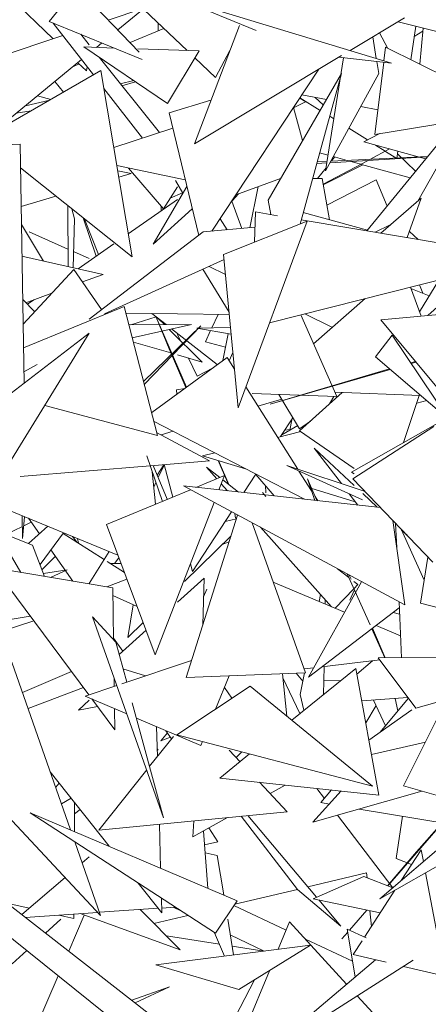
# Model space of a CAD drawing. Header units: metres. Extents: x -14.5 to 13.1, y -18.9 to 3.3.
# Tile 128 of 216: x 10.0994 to 10.1691, y 2.3873 to 2.5551. Entities that reach past the tile are written whole.
import ezdxf

# ---------------------------------------------------------------- set-up
doc = ezdxf.new("R2010")
doc.units = ezdxf.units.M
doc.layers.add('G-IMPT', color=7, linetype='Continuous', lineweight=5)
doc.layers.add('L-PLNT', color=7, linetype='Continuous', lineweight=5, true_color=0x005900)

# ---------------------------------------------------------------- blocks, each defined once
blk = doc.blocks.new('ÁRVORES ORNAMENTAIS - Pequeno e Médio Porte - Ipê-roxo-2940656-CORTE_CALÇADA')
at = {"layer": 'G-IMPT', "color": 253, "true_color": 0xaaaaaa}
for p, q in [((6.44719, 2.54984), (6.42253, 2.57329)), ((6.41403, 2.56181), (6.42432, 2.55186)), ((6.42364, 2.55481), (6.42839, 2.56058)), ((6.43899, 2.54959), (6.42839, 2.56058)), ((6.45893, 2.55326), (6.44544, 2.55881)), ((6.48198, 2.5477), (6.44544, 2.55881)), ((6.43373, 2.55503), (6.43964, 2.55702)), ((6.43973, 2.55693), (6.43536, 2.55335)), ((6.48421, 2.55539), (6.47494, 2.54984)), ((6.42364, 2.55481), (6.4395, 2.54834)), ((6.43121, 2.54568), (6.42436, 2.55452)), ((6.44323, 2.55361), (6.43744, 2.55119)), ((6.44223, 2.55456), (6.44225, 2.5532)), ((6.45607, 2.55409), (6.44841, 2.53395)), ((6.48314, 2.55475), (6.49546, 2.55165)), ((6.48615, 2.55399), (6.48532, 2.54825)), ((6.48685, 2.54749), (6.48738, 2.55368)), ((6.40604, 2.5457), (6.42599, 2.55242)), ((6.43046, 2.55084), (6.42904, 2.55261)), ((6.4788, 2.55215), (6.47941, 2.54848)), ((6.48138, 2.55021), (6.47996, 2.55285)), ((6.48734, 2.55316), (6.48589, 2.55221)), ((6.43478, 2.55027), (6.42958, 2.55045)), ((6.42958, 2.55045), (6.44384, 2.54083)), ((6.43266, 2.55113), (6.43173, 2.55038)), ((6.4807, 2.54809), (6.48098, 2.55041)), ((6.50312, 2.53943), (6.48098, 2.55041)), ((6.44244, 2.53585), (6.43216, 2.54871)), ((6.4492, 2.54977), (6.43876, 2.55013)), ((6.4492, 2.54977), (6.44384, 2.54083)), ((6.4735, 2.54898), (6.44841, 2.53395)), ((6.45203, 2.54524), (6.4485, 2.54859)), ((6.45203, 2.54524), (6.45445, 2.54984)), ((6.47385, 2.5486), (6.47076, 2.52936)), ((6.47302, 2.54869), (6.48198, 2.5477)), ((6.42919, 2.54829), (6.41383, 2.53571)), ((6.42877, 2.54755), (6.42778, 2.54714)), ((6.42855, 2.54777), (6.43, 2.54636)), ((6.43, 2.54636), (6.43013, 2.54708)), ((6.47919, 2.53556), (6.48067, 2.54784)), ((6.47949, 2.54797), (6.47983, 2.54593)), ((6.41243, 2.53491), (6.43248, 2.54641)), ((6.43248, 2.54641), (6.43782, 2.51466)), ((6.4514, 2.51906), (6.46959, 2.54664)), ((6.46098, 2.52437), (6.47346, 2.5459)), ((6.46643, 2.52027), (6.47346, 2.5459)), ((6.47983, 2.54593), (6.47076, 2.52936)), ((6.42613, 2.54277), (6.42461, 2.54455)), ((6.43578, 2.54418), (6.43808, 2.54472)), ((6.43606, 2.54383), (6.4384, 2.5445)), ((6.42393, 2.5415), (6.42168, 2.54214)), ((6.43956, 2.53491), (6.43298, 2.54339)), ((6.4664, 2.5418), (6.46984, 2.53965)), ((6.46673, 2.54231), (6.4709, 2.54148)), ((6.47037, 2.54058), (6.46897, 2.54186)), ((6.4196, 2.54044), (6.42375, 2.5414)), ((6.44413, 2.53921), (6.45124, 2.54141)), ((6.46745, 2.54115), (6.46529, 2.54007)), ((6.46738, 2.54111), (6.46637, 2.54175)), ((6.47676, 2.54033), (6.47969, 2.53975)), ((6.41804, 2.53916), (6.42057, 2.53958)), ((6.44413, 2.53921), (6.44914, 2.51834)), ((6.46685, 2.5345), (6.46528, 2.54011)), ((6.47147, 2.53863), (6.47218, 2.53819)), ((6.50312, 2.53943), (6.47919, 2.53556)), ((6.47781, 2.51913), (6.49306, 2.5378)), ((6.49429, 2.538), (6.48647, 2.52418)), ((6.44475, 2.5366), (6.43468, 2.53332)), ((6.47472, 2.5366), (6.4779, 2.5346)), ((6.47999, 2.53569), (6.47731, 2.53429)), ((6.40708, 2.53342), (6.4187, 2.53389)), ((6.4187, 2.53389), (6.41939, 2.49316)), ((6.48782, 2.53138), (6.47731, 2.53429)), ((6.47927, 2.53374), (6.48095, 2.5327)), ((6.47119, 2.53202), (6.46976, 2.53242)), ((6.48811, 2.53175), (6.47151, 2.53072)), ((6.47164, 2.53098), (6.48813, 2.53177)), ((6.47447, 2.53111), (6.47208, 2.53177)), ((6.48167, 2.53308), (6.47833, 2.5313)), ((6.481, 2.53266), (6.4829, 2.53147)), ((6.48307, 2.53269), (6.4829, 2.53147)), ((6.48301, 2.53224), (6.48608, 2.52926)), ((6.44686, 2.52783), (6.4352, 2.53023)), ((6.47097, 2.53069), (6.46926, 2.53058)), ((6.46934, 2.53087), (6.47101, 2.53095)), ((6.478, 2.53112), (6.47037, 2.52705)), ((6.47712, 2.53038), (6.47038, 2.52696)), ((6.47232, 2.53171), (6.47173, 2.53098)), ((6.47678, 2.53047), (6.47507, 2.53094)), ((6.48517, 2.52815), (6.4769, 2.53044)), ((6.41877, 2.52985), (6.43782, 2.51466)), ((6.43535, 2.52934), (6.43761, 2.52887)), ((6.43553, 2.52825), (6.43761, 2.52887)), ((6.44313, 2.52287), (6.43719, 2.52982)), ((6.47084, 2.52987), (6.46937, 2.52804)), ((6.44713, 2.52669), (6.44141, 2.51686)), ((6.44646, 2.52554), (6.44517, 2.52767)), ((6.45549, 2.52527), (6.4631, 2.52803)), ((6.46856, 2.52803), (6.47019, 2.52805)), ((6.47019, 2.52805), (6.47145, 2.52102)), ((6.47939, 2.52782), (6.471, 2.52349)), ((6.48124, 2.52333), (6.47939, 2.52782)), ((6.41888, 2.52326), (6.42481, 2.52504)), ((6.44313, 2.52287), (6.44552, 2.52662)), ((6.44428, 2.52468), (6.44641, 2.52562)), ((6.45482, 2.52425), (6.45591, 2.52542)), ((6.4593, 2.52665), (6.45788, 2.51965)), ((6.42688, 2.51302), (6.42683, 2.52342)), ((6.43715, 2.51863), (6.44552, 2.52448)), ((6.45652, 2.51953), (6.45477, 2.52418)), ((6.46145, 2.52189), (6.46098, 2.52437)), ((6.48018, 2.51873), (6.48707, 2.52469)), ((6.4847, 2.51796), (6.48707, 2.52469)), ((6.42798, 2.52118), (6.42752, 2.52287)), ((6.44805, 2.52288), (6.44141, 2.51686)), ((6.44274, 2.52332), (6.44275, 2.52254)), ((6.45864, 2.51716), (6.4588, 2.52233)), ((6.4588, 2.52233), (6.4626, 2.52169)), ((6.47792, 2.51926), (6.46697, 2.52224)), ((6.42269, 2.51396), (6.41893, 2.52017)), ((6.42798, 2.52118), (6.42773, 2.51283)), ((6.43165, 2.51478), (6.42946, 2.52132)), ((6.43206, 2.51507), (6.42971, 2.52112)), ((6.45398, 2.5193), (6.4528, 2.52118)), ((6.45337, 2.51507), (6.46765, 2.52075)), ((6.46765, 2.52075), (6.45586, 2.48897)), ((6.46663, 2.52101), (6.5013, 2.51516)), ((6.47924, 2.51888), (6.48178, 2.52012)), ((6.42028, 2.51894), (6.42687, 2.51601)), ((6.44991, 2.51893), (6.43046, 2.50407)), ((6.45872, 2.51973), (6.44991, 2.51893)), ((6.48654, 2.51765), (6.48508, 2.51903)), ((6.42859, 2.51264), (6.4347, 2.51691)), ((6.42781, 2.51558), (6.43046, 2.5144)), ((6.45337, 2.51507), (6.45586, 2.48897)), ((6.41902, 2.51478), (6.43287, 2.51168)), ((6.45346, 2.51421), (6.43309, 2.50496)), ((6.46123, 2.50346), (6.50194, 2.51373)), ((6.42789, 2.51254), (6.41922, 2.50319)), ((6.42789, 2.51254), (6.43258, 2.5057)), ((6.42936, 2.5104), (6.43287, 2.51168)), ((6.45431, 2.50527), (6.44987, 2.51258)), ((6.4537, 2.51168), (6.45091, 2.51305)), ((6.48678, 2.50532), (6.49006, 2.51073)), ((6.4197, 2.50687), (6.42413, 2.50849)), ((6.48522, 2.50951), (6.48706, 2.50459)), ((6.4853, 2.50928), (6.48845, 2.50807)), ((6.48736, 2.50849), (6.48678, 2.5099)), ((6.48818, 2.50469), (6.49266, 2.50873)), ((6.42119, 2.50531), (6.41915, 2.50744)), ((6.41996, 2.5066), (6.42105, 2.50736)), ((6.4775, 2.50756), (6.46872, 2.49986)), ((6.48018, 2.50398), (6.51305, 2.50689)), ((6.43645, 2.50625), (6.41929, 2.49917)), ((6.4421, 2.48423), (6.43645, 2.50625)), ((6.45434, 2.50486), (6.43674, 2.50511)), ((6.4436, 2.50313), (6.44115, 2.50505)), ((6.45247, 2.50489), (6.4514, 2.50259)), ((6.47192, 2.50267), (6.46726, 2.50498)), ((6.44189, 2.50447), (6.43758, 2.50309)), ((6.44187, 2.50441), (6.44409, 2.49899)), ((6.44187, 2.50441), (6.44705, 2.49248)), ((6.44219, 2.50423), (6.44331, 2.50313)), ((6.47268, 2.49089), (6.46655, 2.5048)), ((6.48018, 2.50398), (6.4926, 2.489)), ((6.43045, 2.5017), (6.41394, 2.48896)), ((6.43045, 2.5017), (6.4159, 2.47792)), ((6.43726, 2.50309), (6.44791, 2.50316)), ((6.43782, 2.50091), (6.44791, 2.50316)), ((6.43974, 2.49345), (6.44952, 2.50293)), ((6.43986, 2.49296), (6.44952, 2.50293)), ((6.44413, 2.50232), (6.44975, 2.49676)), ((6.45229, 2.49632), (6.44453, 2.50241)), ((6.45455, 2.50266), (6.44885, 2.50254)), ((6.45466, 2.50151), (6.44885, 2.50254)), ((6.45118, 2.50212), (6.45029, 2.50021)), ((6.45419, 2.50159), (6.45326, 2.49702)), ((6.44439, 2.49831), (6.43802, 2.50015)), ((6.44597, 2.5005), (6.44552, 2.50145)), ((6.45372, 2.49932), (6.45029, 2.50021)), ((6.48213, 2.50134), (6.47926, 2.49766)), ((6.48213, 2.50134), (6.49175, 2.48698)), ((6.44409, 2.49899), (6.44698, 2.49243)), ((6.45496, 2.49839), (6.45436, 2.49695)), ((6.44113, 2.48814), (6.45398, 2.49755)), ((6.44975, 2.49676), (6.44552, 2.49798)), ((6.44889, 2.49437), (6.44743, 2.49743)), ((6.45398, 2.49755), (6.45523, 2.49557)), ((6.49175, 2.48698), (6.47926, 2.49766)), ((6.48607, 2.49688), (6.48527, 2.49665)), ((6.48618, 2.49675), (6.48536, 2.49651)), ((6.42162, 2.49637), (6.41936, 2.49511)), ((6.44889, 2.49437), (6.4515, 2.49573)), ((6.48168, 2.49559), (6.46135, 2.4896)), ((6.4818, 2.49549), (6.46135, 2.4896)), ((6.44537, 2.49204), (6.44678, 2.49228)), ((6.44537, 2.49204), (6.44539, 2.49126)), ((6.45717, 2.49251), (6.46604, 2.47851)), ((6.46633, 2.48503), (6.47358, 2.49155)), ((6.48696, 2.49108), (6.47237, 2.4916)), ((6.47521, 2.47801), (6.50074, 2.49252)), ((6.47268, 2.49089), (6.45825, 2.49141)), ((6.45923, 2.48925), (6.46329, 2.49045)), ((6.46635, 2.4854), (6.46281, 2.49124)), ((6.47218, 2.49091), (6.47143, 2.48962)), ((6.48404, 2.48303), (6.48674, 2.49108)), ((6.488, 2.49019), (6.4863, 2.48977)), ((6.4421, 2.48423), (6.4229, 2.48937)), ((6.44147, 2.48668), (6.46716, 2.47337)), ((6.4631, 2.48405), (6.46521, 2.48728)), ((6.4647, 2.48517), (6.46499, 2.48694)), ((6.46817, 2.48669), (6.46635, 2.4854)), ((6.44196, 2.48478), (6.45098, 2.47993)), ((6.44273, 2.48436), (6.44478, 2.48497)), ((6.46653, 2.4849), (6.4626, 2.48393)), ((6.46329, 2.48435), (6.46602, 2.48593)), ((6.46472, 2.48529), (6.46382, 2.48516)), ((6.46633, 2.48503), (6.47563, 2.47864)), ((6.47544, 2.47684), (6.48919, 2.4858)), ((6.46884, 2.4821), (6.47563, 2.47572)), ((6.46884, 2.4821), (6.47347, 2.47604)), ((6.44029, 2.48079), (6.44295, 2.47302)), ((6.44091, 2.47908), (6.45098, 2.47993)), ((6.45188, 2.48129), (6.4498, 2.48078)), ((6.4571, 2.47858), (6.4498, 2.48078)), ((6.45245, 2.47998), (6.45424, 2.47591)), ((6.4525, 2.47997), (6.45428, 2.47588)), ((6.4187, 2.47723), (6.44087, 2.47908)), ((6.44177, 2.47253), (6.44121, 2.47808)), ((6.44141, 2.47913), (6.44378, 2.47337)), ((6.4432, 2.47927), (6.44208, 2.4775)), ((6.44226, 2.47707), (6.44327, 2.47917)), ((6.44325, 2.47928), (6.44471, 2.47376)), ((6.45272, 2.47709), (6.45049, 2.47882)), ((6.45222, 2.47688), (6.45049, 2.47882)), ((6.47704, 2.4733), (6.46419, 2.47912)), ((6.4775, 2.4747), (6.46419, 2.47912)), ((6.46623, 2.47819), (6.46839, 2.47479)), ((6.44868, 2.47541), (6.45355, 2.47743)), ((6.4526, 2.47497), (6.45355, 2.47743)), ((6.45592, 2.47461), (6.45326, 2.47667)), ((6.45686, 2.47451), (6.45891, 2.47765)), ((6.45888, 2.4776), (6.46202, 2.47394)), ((6.46768, 2.47684), (6.46894, 2.47318)), ((6.46768, 2.47684), (6.46929, 2.47314)), ((6.47563, 2.47774), (6.47521, 2.47801)), ((6.48903, 2.46267), (6.47544, 2.47684)), ((6.43537, 2.46387), (6.40792, 2.47514)), ((6.43343, 2.46907), (6.44773, 2.47501)), ((6.44148, 2.47545), (6.44185, 2.47623)), ((6.48426, 2.45538), (6.44656, 2.47564)), ((6.48014, 2.47195), (6.44656, 2.47564)), ((6.45408, 2.47481), (6.453, 2.47601)), ((6.46051, 2.4757), (6.46057, 2.47447)), ((6.47563, 2.47302), (6.4684, 2.47519)), ((6.46, 2.47454), (6.46057, 2.47386)), ((6.46898, 2.47386), (6.46945, 2.47312)), ((6.47477, 2.47432), (6.47626, 2.47237)), ((6.47709, 2.47435), (6.47958, 2.47201)), ((6.44173, 2.44687), (6.45178, 2.47284)), ((6.41914, 2.46671), (6.41904, 2.47057)), ((6.41945, 2.47041), (6.41914, 2.46671)), ((6.42199, 2.46749), (6.42012, 2.47013)), ((6.44703, 2.44302), (6.45578, 2.47069)), ((6.44806, 2.46106), (6.45473, 2.47125)), ((6.45364, 2.46958), (6.45558, 2.47006)), ((6.4553, 2.47094), (6.45544, 2.47017)), ((6.48426, 2.45538), (6.48223, 2.46976)), ((6.42084, 2.46556), (6.41467, 2.46802)), ((6.41467, 2.46802), (6.41884, 2.46091)), ((6.41629, 2.46737), (6.41909, 2.46874)), ((6.41932, 2.46886), (6.42058, 2.46948)), ((6.42015, 2.46583), (6.42342, 2.46878)), ((6.44173, 2.44687), (6.43343, 2.46907)), ((6.46737, 2.4438), (6.45825, 2.46936)), ((6.4718, 2.45507), (6.45965, 2.46861)), ((6.48289, 2.46511), (6.48271, 2.46926)), ((6.48759, 2.45962), (6.48364, 2.46829)), ((6.48372, 2.46811), (6.48465, 2.46724)), ((6.42211, 2.46226), (6.42613, 2.46766)), ((6.43304, 2.4631), (6.42604, 2.46754)), ((6.42846, 2.46601), (6.42764, 2.46705)), ((6.42849, 2.4667), (6.42867, 2.46587)), ((6.44675, 2.45937), (6.45466, 2.46717)), ((6.42084, 2.46556), (6.42288, 2.46024)), ((6.42771, 2.45944), (6.42395, 2.46474)), ((6.45433, 2.46612), (6.45316, 2.46569)), ((6.42244, 2.4614), (6.42472, 2.46366)), ((6.4339, 2.46448), (6.43046, 2.459)), ((6.43556, 2.46338), (6.43479, 2.46242)), ((6.48697, 2.45569), (6.4882, 2.46353)), ((6.41435, 2.46166), (6.4345, 2.4583)), ((6.41435, 2.46166), (6.43044, 2.44005)), ((6.4227, 2.46071), (6.42672, 2.46137)), ((6.4239, 2.46007), (6.42672, 2.46137)), ((6.43648, 2.46092), (6.43353, 2.46279)), ((6.43591, 2.46243), (6.43412, 2.46242)), ((6.44772, 2.46235), (6.44806, 2.46106)), ((6.47472, 2.46006), (6.4728, 2.46154)), ((6.43692, 2.45974), (6.43347, 2.45848)), ((6.45008, 2.45996), (6.44552, 2.45586)), ((6.45008, 2.45996), (6.44986, 2.45198)), ((6.47445, 2.46066), (6.47836, 2.45199)), ((6.47481, 2.46046), (6.47513, 2.45974)), ((6.4345, 2.4583), (6.43464, 2.44944)), ((6.44999, 2.45674), (6.45051, 2.45806)), ((6.46185, 2.45928), (6.474, 2.45413)), ((6.47691, 2.45933), (6.46783, 2.44308)), ((6.47559, 2.45813), (6.47243, 2.4548)), ((6.47628, 2.45885), (6.4756, 2.45937)), ((6.47628, 2.45885), (6.47563, 2.45817)), ((6.43865, 2.4551), (6.43452, 2.45697)), ((6.46969, 2.45596), (6.46993, 2.45715)), ((6.4707, 2.45553), (6.47072, 2.45628)), ((6.47563, 2.45784), (6.4749, 2.4562)), ((6.43708, 2.44985), (6.43799, 2.4554)), ((6.48333, 2.45487), (6.46783, 2.44308)), ((6.4837, 2.44638), (6.48329, 2.45591)), ((6.48697, 2.45569), (6.51785, 2.44745)), ((6.42045, 2.45347), (6.41489, 2.45257)), ((6.435, 2.44904), (6.43103, 2.45336)), ((6.43103, 2.45336), (6.44317, 2.4191)), ((6.4823, 2.45409), (6.48338, 2.45378)), ((6.42104, 2.45267), (6.413, 2.45002)), ((6.43708, 2.44985), (6.43967, 2.45239)), ((6.47866, 2.45132), (6.48089, 2.44637)), ((6.47876, 2.45139), (6.48095, 2.44637)), ((6.47937, 2.45186), (6.48354, 2.45009)), ((6.4362, 2.44748), (6.43464, 2.44969)), ((6.44017, 2.45105), (6.43558, 2.44693)), ((6.435, 2.44904), (6.43687, 2.4422)), ((6.47972, 2.44637), (6.49696, 2.44641)), ((6.48615, 2.43781), (6.47972, 2.44637)), ((6.41732, 2.44561), (6.42732, 2.41704)), ((6.43606, 2.44193), (6.44794, 2.4459)), ((6.43624, 2.44449), (6.4401, 2.44328)), ((6.47592, 2.44453), (6.46499, 2.43574)), ((6.46713, 2.44449), (6.46871, 2.44467)), ((6.47014, 2.44484), (6.48, 2.44599)), ((6.47042, 2.4401), (6.4705, 2.44488)), ((6.47592, 2.44453), (6.47986, 2.42298)), ((6.47874, 2.44584), (6.47609, 2.44359)), ((6.41912, 2.44045), (6.42748, 2.44402)), ((6.43474, 2.44289), (6.43476, 2.4415)), ((6.46737, 2.4438), (6.44703, 2.44302)), ((6.45202, 2.43763), (6.45433, 2.4433)), ((6.46345, 2.44365), (6.46414, 2.43644)), ((6.46351, 2.44297), (6.46637, 2.43685)), ((6.46576, 2.44374), (6.46689, 2.44236)), ((6.46642, 2.44009), (6.46718, 2.44379)), ((6.42949, 2.44132), (6.42009, 2.4377)), ((6.42982, 2.43984), (6.43519, 2.44164)), ((6.44544, 2.43324), (6.45789, 2.44155)), ((6.45352, 2.4413), (6.45478, 2.43948)), ((6.45789, 2.44155), (6.47875, 2.42449)), ((6.47046, 2.44248), (6.47335, 2.44246)), ((6.48615, 2.43781), (6.50071, 2.44184)), ((6.4369, 2.43681), (6.42982, 2.43984)), ((6.46708, 2.43742), (6.46642, 2.44009)), ((6.48481, 2.43959), (6.47693, 2.43902)), ((6.48003, 2.43366), (6.4849, 2.43947)), ((6.43046, 2.43913), (6.42866, 2.43743)), ((6.43191, 2.43807), (6.42866, 2.43743)), ((6.43095, 2.43936), (6.43488, 2.43408)), ((6.43783, 2.43867), (6.44317, 2.4191)), ((6.47762, 2.43526), (6.47939, 2.43822)), ((6.47894, 2.43917), (6.48098, 2.4348)), ((6.48264, 2.43944), (6.48308, 2.4373)), ((6.43482, 2.4377), (6.43488, 2.43408)), ((6.44948, 2.4314), (6.43853, 2.4361)), ((6.48545, 2.43751), (6.47815, 2.43233)), ((6.49015, 2.43668), (6.48406, 2.42455)), ((6.44196, 2.43463), (6.44211, 2.42955)), ((6.44483, 2.43296), (6.44077, 2.42788)), ((6.44271, 2.43221), (6.44381, 2.4336)), ((6.44432, 2.43285), (6.44271, 2.43221)), ((6.44452, 2.43256), (6.44357, 2.43394)), ((6.44544, 2.43324), (6.47875, 2.42449)), ((6.44948, 2.4314), (6.44977, 2.43211)), ((6.4878, 2.43199), (6.47861, 2.42986)), ((6.44223, 2.4306), (6.44212, 2.43078)), ((6.45783, 2.42999), (6.45273, 2.42588)), ((6.45436, 2.4306), (6.45619, 2.42866)), ((6.45651, 2.43033), (6.45554, 2.42935)), ((6.50853, 2.42973), (6.47999, 2.40528)), ((6.40867, 2.42785), (6.43242, 2.40247)), ((6.42385, 2.42695), (6.43389, 2.41424)), ((6.44028, 2.42726), (6.4321, 2.41702)), ((6.42477, 2.42432), (6.42536, 2.42503)), ((6.47986, 2.42298), (6.45273, 2.42588)), ((6.45949, 2.42516), (6.46423, 2.42014)), ((6.46131, 2.42323), (6.4639, 2.42469)), ((6.51539, 2.42549), (6.47999, 2.40528)), ((6.48406, 2.42455), (6.49782, 2.42055)), ((6.45772, 2.37245), (6.39187, 2.42371)), ((6.47343, 2.42367), (6.46862, 2.41836)), ((6.48719, 2.42364), (6.46862, 2.41836)), ((6.47058, 2.42241), (6.46929, 2.42411)), ((6.46997, 2.42169), (6.47179, 2.42384)), ((6.4274, 2.42246), (6.42577, 2.42146)), ((6.428, 2.4217), (6.42797, 2.41676)), ((6.47142, 2.42145), (6.46997, 2.42169)), ((6.45426, 2.36892), (6.39066, 2.41985)), ((6.45199, 2.39943), (6.42041, 2.41997)), ((6.45572, 2.40498), (6.42041, 2.41997)), ((6.42895, 2.4205), (6.42799, 2.41976)), ((6.46423, 2.42014), (6.4321, 2.41702)), ((6.46598, 2.40689), (6.4564, 2.41938)), ((6.46922, 2.40555), (6.45751, 2.41948)), ((6.48221, 2.40719), (6.47278, 2.41954)), ((6.4944, 2.41763), (6.47651, 2.4206)), ((6.4839, 2.41937), (6.48281, 2.41214)), ((6.44244, 2.41802), (6.44266, 2.41052)), ((6.44815, 2.41583), (6.45404, 2.41915)), ((6.44829, 2.41859), (6.44815, 2.41583)), ((6.49068, 2.41824), (6.48138, 2.40751)), ((6.49064, 2.41825), (6.48628, 2.41328)), ((6.44994, 2.41684), (6.45071, 2.40711)), ((6.45243, 2.41503), (6.45089, 2.41738)), ((6.42803, 2.41501), (6.43242, 2.40247)), ((6.45243, 2.41503), (6.45012, 2.41451)), ((6.45228, 2.41267), (6.45023, 2.41313)), ((6.4534, 2.40596), (6.45228, 2.41267)), ((6.48628, 2.41328), (6.48134, 2.40752)), ((6.48705, 2.41366), (6.48365, 2.40842)), ((6.48705, 2.41366), (6.48743, 2.41165)), ((6.43046, 2.41244), (6.42928, 2.41144)), ((6.48542, 2.41115), (6.48281, 2.41214)), ((6.47776, 2.40971), (6.46772, 2.40733)), ((6.47783, 2.40887), (6.47776, 2.40971)), ((6.48779, 2.40973), (6.49112, 2.39211)), ((6.42637, 2.40894), (6.41898, 2.40261)), ((6.43885, 2.40797), (6.44288, 2.40288)), ((6.46865, 2.4053), (6.47729, 2.40908)), ((6.47729, 2.40908), (6.48221, 2.40719)), ((6.46598, 2.40691), (6.45533, 2.40439)), ((6.46598, 2.40689), (6.47334, 2.40064)), ((6.48257, 2.40676), (6.47739, 2.39875)), ((6.42024, 2.40369), (6.41647, 2.40456)), ((6.44281, 2.4054), (6.44288, 2.40288)), ((6.45199, 2.39943), (6.45572, 2.40498)), ((6.46865, 2.4053), (6.48008, 2.4029)), ((6.47334, 2.40064), (6.4696, 2.4051)), ((6.43194, 2.40298), (6.41959, 2.40213)), ((6.42699, 2.39637), (6.42965, 2.40253)), ((6.42789, 2.4027), (6.42789, 2.40194)), ((6.42897, 2.40278), (6.44599, 2.3966)), ((6.44224, 2.40369), (6.43223, 2.403)), ((6.43915, 2.40348), (6.44599, 2.3966)), ((6.44512, 2.40389), (6.44285, 2.40373)), ((6.44482, 2.40387), (6.44612, 2.40324)), ((6.45516, 2.40414), (6.46406, 2.39996)), ((6.47778, 2.40339), (6.47483, 2.39996)), ((6.4778, 2.40338), (6.47483, 2.39996)), ((6.47857, 2.40058), (6.47833, 2.40327)), ((6.42305, 2.39944), (6.42564, 2.40183)), ((6.42789, 2.40194), (6.42532, 2.40253)), ((6.44729, 2.40248), (6.4415, 2.40111)), ((6.4551, 2.39573), (6.45409, 2.40183)), ((6.46464, 2.40136), (6.46271, 2.3967)), ((6.46464, 2.40136), (6.47434, 2.39075)), ((6.45357, 2.39554), (6.45184, 2.39952)), ((6.45453, 2.39918), (6.46029, 2.39639)), ((6.47455, 2.39964), (6.47356, 2.39848)), ((6.47456, 2.39963), (6.47356, 2.39848)), ((6.47767, 2.39862), (6.47447, 2.40013)), ((6.47581, 2.392), (6.47447, 2.40013)), ((6.45269, 2.39756), (6.44364, 2.39897)), ((6.46732, 2.39843), (6.47537, 2.39465)), ((6.47698, 2.39813), (6.47548, 2.39581)), ((6.41738, 2.39419), (6.41985, 2.39648)), ((6.44182, 2.39404), (6.46822, 2.3974)), ((6.46023, 2.39639), (6.45485, 2.39722)), ((6.45598, 2.38983), (6.46822, 2.3974)), ((6.47925, 2.39492), (6.4595, 2.37818)), ((6.48572, 2.39486), (6.4595, 2.37818)), ((6.47548, 2.39581), (6.48107, 2.39449)), ((6.45598, 2.38983), (6.44182, 2.39404)), ((6.46119, 2.39305), (6.45424, 2.37636)), ((6.48403, 2.39379), (6.49112, 2.39211)), ((6.42073, 2.38184), (6.42519, 2.3922)), ((6.45138, 2.37739), (6.45863, 2.39147)), ((6.43775, 2.388), (6.44415, 2.39032)), ((6.43832, 2.38755), (6.44415, 2.39032)), ((6.47615, 2.38878), (6.47882, 2.38585))]:
    blk.add_line(p, q, dxfattribs=at)

msp = doc.modelspace()

# ---------------------------------------------------------------- block references
at = {"layer": 'L-PLNT', "color": 253, "true_color": 0xaaaaaa}
msp.add_blockref('ÁRVORES ORNAMENTAIS - Pequeno e Médio Porte - Ipê-roxo-2940656-CORTE_CALÇADA', (3.68079, 0), dxfattribs=at)

doc.saveas('drawing.dxf')
